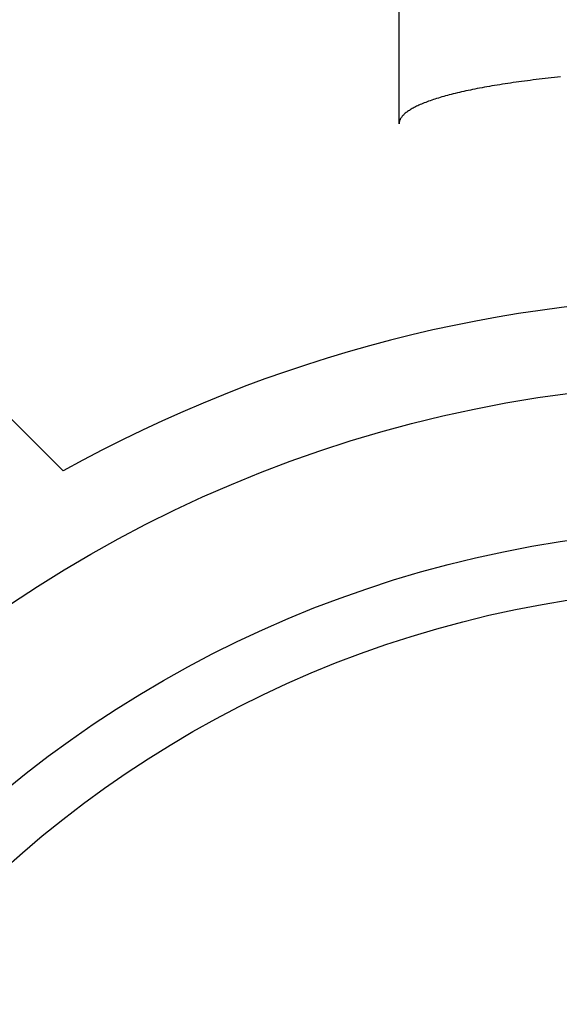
# Model space of a CAD drawing. Extents: x -108 to 250, y -107 to 250.
# Tile 3 of 12: x -33 to -8, y 31 to 77. Entities that reach past the tile are written whole.
import ezdxf

# ---------------------------------------------------------------- set-up
doc = ezdxf.new("R2010")
doc.units = 0
doc.header["$LTSCALE"] = 14
doc.layers.get('0').update_dxf_attribs({"linetype": 'CONTINUOUS'})

msp = doc.modelspace()

# ---------------------------------------------------------------- linework, layer by layer
for p, q in [((-15.572, 72.02), (-15.572, 96.248)), ((-44.194, 68.943), (-31.156, 55.905))]:
    msp.add_line(p, q)
msp.add_polyline3d([(-8.082, 74.189, 0), (-8.227, 74.175, 0), (-8.371, 74.16, 0), (-8.515, 74.145, 0), (-8.657, 74.13, 0), (-8.799, 74.114, 0), (-8.939, 74.098, 0), (-9.078, 74.082, 0), (-9.216, 74.066, 0), (-9.353, 74.049, 0), (-9.489, 74.033, 0), (-9.624, 74.016, 0), (-9.757, 73.998, 0), (-9.89, 73.981, 0), (-10.021, 73.963, 0), (-10.151, 73.945, 0), (-10.28, 73.927, 0), (-10.408, 73.909, 0), (-10.534, 73.89, 0), (-10.659, 73.871, 0), (-10.783, 73.852, 0), (-10.905, 73.832, 0), (-11.026, 73.813, 0), (-11.146, 73.793, 0), (-11.265, 73.773, 0), (-11.382, 73.753, 0), (-11.498, 73.733, 0), (-11.612, 73.712, 0), (-11.725, 73.691, 0), (-11.837, 73.67, 0), (-11.947, 73.649, 0), (-12.056, 73.627, 0), (-12.163, 73.606, 0), (-12.269, 73.584, 0), (-12.373, 73.562, 0), (-12.476, 73.54, 0), (-12.577, 73.517, 0), (-12.677, 73.495, 0), (-12.775, 73.472, 0), (-12.872, 73.449, 0), (-12.968, 73.426, 0), (-13.061, 73.403, 0), (-13.153, 73.379, 0), (-13.244, 73.356, 0), (-13.333, 73.332, 0), (-13.42, 73.308, 0), (-13.506, 73.284, 0), (-13.59, 73.26, 0), (-13.673, 73.236, 0), (-13.754, 73.211, 0), (-13.833, 73.187, 0), (-13.91, 73.162, 0), (-13.986, 73.137, 0), (-14.06, 73.112, 0), (-14.133, 73.087, 0), (-14.204, 73.061, 0), (-14.273, 73.036, 0), (-14.34, 73.01, 0), (-14.406, 72.985, 0), (-14.47, 72.959, 0), (-14.532, 72.933, 0), (-14.592, 72.907, 0), (-14.651, 72.881, 0), (-14.708, 72.855, 0), (-14.763, 72.828, 0), (-14.817, 72.802, 0), (-14.868, 72.775, 0), (-14.918, 72.749, 0), (-14.966, 72.722, 0), (-15.012, 72.695, 0), (-15.057, 72.668, 0), (-15.099, 72.641, 0), (-15.14, 72.614, 0), (-15.179, 72.587, 0), (-15.216, 72.56, 0), (-15.252, 72.533, 0), (-15.285, 72.506, 0), (-15.317, 72.478, 0), (-15.347, 72.451, 0), (-15.375, 72.423, 0), (-15.401, 72.396, 0), (-15.425, 72.368, 0), (-15.447, 72.341, 0), (-15.468, 72.313, 0), (-15.487, 72.285, 0), (-15.504, 72.258, 0), (-15.519, 72.23, 0), (-15.532, 72.202, 0), (-15.543, 72.174, 0), (-15.553, 72.147, 0), (-15.56, 72.119, 0), (-15.566, 72.091, 0), (-15.569, 72.063, 0), (-15.572, 72.035, 0), (-15.572, 72.007, 0)])
for radius in [97.5, 60, 53.241, 50.5]:
    msp.add_circle((0, 0), radius)
msp.add_arc((0, 0), 64, 60.86892, 119.13108)

doc.saveas('drawing.dxf')
